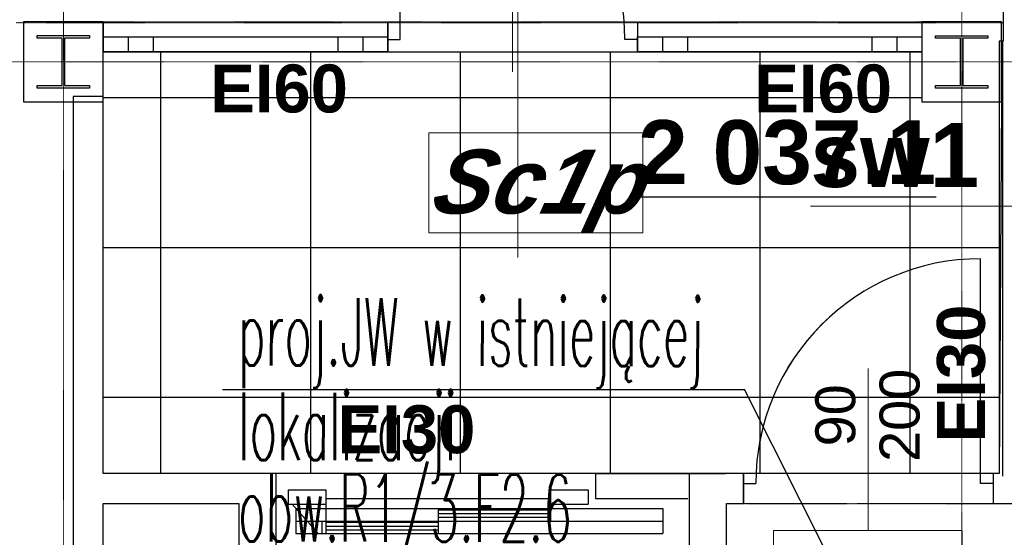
# Model space of a CAD drawing. Header units: millimetres. Extents: x -8838 to 31257, y -6224 to 3754.
# Tile 42 of 185: x -1490 to -1096, y -4853 to -4646. Entities that reach past the tile are written whole.
import ezdxf
from ezdxf.enums import TextEntityAlignment as Align

# ---------------------------------------------------------------- set-up
doc = ezdxf.new("R2010")
doc.units = ezdxf.units.MM
doc.header["$LTSCALE"] = 10
doc.header["$MEASUREMENT"] = 0
for name, pattern in [('rzut 2 pietra$0$ArchiTECH.PC 1. Line Type', [0.004, 0.003, -0.001]), ('rzut 2 pietra$0$ArchiTECH.PC 5. Line Type', [0.0053, 0.003, -0.001, 0.0003, -0.001]), ('rzut 2 pietra$0$ArchiTECH.PC Solid Line Type', [0]), ('SUFIT_2 PIETRO$0$ArchiTECH.PC 1. Line Type', [0.004, 0.003, -0.001]), ('SUFIT_2 PIETRO$0$ArchiTECH.PC Solid Line Type', [0])]:
    doc.linetypes.add(name, pattern=pattern)
doc.layers.add('_Etap_5_opis', color=7, linetype='CONTINUOUS', lineweight=30)
doc.layers.add('IS_ARCH', color=254, linetype='CONTINUOUS', lineweight=18)
for name, color, linetype in [('SUFIT_2 PIETRO$0$ELEM KONSTRUKCJI - inwent', 254, 'CONTINUOUS'), ('SUFIT_2 PIETRO$0$INWENTARYZACJA', 254, 'CONTINUOUS'), ('SUFIT_2 PIETRO$0$Kalka 1', 254, 'CONTINUOUS'), ('SUFIT_2 PIETRO$0$nr pom PB', 254, 'CONTINUOUS'), ('SUFIT_2 PIETRO$0$sciany projektowane', 254, 'CONTINUOUS'), ('SUFIT_2 PIETRO$0$SUFIT NOWY 39', 254, 'CONTINUOUS'), ('SUFIT_2 PIETRO$0$TYP SUFITÓW_NOWYCH', 254, 'CONTINUOUS'), ('SUFIT_2 PIETRO$0$WINDA', 254, 'CONTINUOUS')]:
    doc.layers.add(name, color=color, linetype=linetype)
doc.styles.add('romans1', font='simplex.shx', dxfattribs={"width": 0.8})
doc.styles.add('rzut 2 pietra$0$ArchiTECHStyle1', font='arial.ttf', dxfattribs={"height": 0.16})
doc.styles.add('rzut 2 pietra$0$ArchiTECHStyle2', font='arialbd.ttf', dxfattribs={"height": 0.192})
doc.styles.add('rzut 2 pietra$0$ArchiTECHStyle4', font='arialbi.ttf', dxfattribs={"oblique": 15, "height": 0.256})
doc.styles.add('SUFIT_2 PIETRO$0$ArchiTECHStyle3', font='arialbd.ttf', dxfattribs={"height": 0.384})

msp = doc.modelspace()

# ---------------------------------------------------------------- linework, layer by layer
at = {"layer": '_Etap_5_opis'}
for p in [(-1409.02, -4794.33), (-1166.46, -4861.19)]:
    msp.add_line(p, (-1200.09, -4794.33), dxfattribs=at)
at = {"layer": 'IS_ARCH', "linetype": 'rzut 2 pietra$0$ArchiTECH.PC 5. Line Type'}
for p, q in [((-1472.53, -3085.14), (-1472.84, -6169.3)), ((-1113.31, -3084.31), (-1112.84, -6169.02)), ((-3569.55, -4662.89), (8377.9, -4664.09))]:
    msp.add_line(p, q, dxfattribs=at)
at = {"layer": 'IS_ARCH', "linetype": 'rzut 2 pietra$0$ArchiTECH.PC Solid Line Type'}
for p, q in [((-1290.77, -3772.6), (-1290.77, -4741.4)), ((-1337.93, -4654.14), (-1337.93, -4564.14)), ((-1292.93, -4667.14), (-1292.93, -4602.14)), ((-1096.54, -4617.14), (-1096.54, -4654.87)), ((-1456.76, -4647.1), (-1488.76, -4647.1)), ((-1488.76, -4647.1), (-1488.76, -4679.1)), ((-1456.76, -4647.1), (-1488.76, -4647.1)), ((-1488.76, -4647.1), (-1488.76, -4679.1)), ((-1456.76, -4679.1), (-1456.76, -4647.1)), ((-1456.76, -4647.1), (-1456.76, -4647.1)), ((-1456.76, -4679.1), (-1456.76, -4647.1)), ((-1456.76, -4647.1), (-1456.76, -4647.1)), ((-1456.76, -4647.14), (-1456.76, -4653.14)), ((-1342.93, -4647.14), (-1342.93, -4654.14)), ((-1342.88, -4647.14), (-1342.88, -4653.14)), ((-1242.93, -4647.14), (-1242.93, -4654.14)), ((-1242.93, -4647.14), (-1242.93, -4653.14)), ((-1097.11, -4647.14), (-1129.11, -4647.14)), ((-1129.11, -4647.14), (-1129.11, -4679.14)), ((-1097.11, -4647.14), (-1129.11, -4647.14)), ((-1129.11, -4647.14), (-1129.11, -4679.14)), ((-1129.06, -4647.14), (-1129.06, -4653.14)), ((-1097.11, -4679.14), (-1097.11, -4647.14)), ((-1097.11, -4647.14), (-1097.11, -4647.14)), ((-1097.11, -4679.14), (-1097.11, -4647.14)), ((-1097.11, -4647.14), (-1097.11, -4647.14)), ((-1483.26, -4652.6), (-1462.26, -4652.6)), ((-1483.26, -4653.6), (-1483.26, -4652.6)), ((-1483.26, -4652.6), (-1462.26, -4652.6)), ((-1483.26, -4653.6), (-1483.26, -4652.6)), ((-1473.26, -4653.6), (-1483.26, -4653.6)), ((-1473.26, -4653.6), (-1483.26, -4653.6)), ((-1473.26, -4672.6), (-1473.26, -4653.6)), ((-1473.26, -4672.6), (-1473.26, -4653.6)), ((-1462.26, -4653.6), (-1472.26, -4653.6)), ((-1472.26, -4653.6), (-1472.26, -4672.6)), ((-1462.26, -4653.6), (-1472.26, -4653.6)), ((-1472.26, -4653.6), (-1472.26, -4672.6)), ((-1462.26, -4652.6), (-1462.26, -4653.6)), ((-1462.26, -4652.6), (-1462.26, -4653.6)), ((-1456.76, -4653.14), (-1456.76, -4659.14)), ((-1456.76, -4653.14), (-1342.88, -4653.14)), ((-1456.76, -4659.14), (-1456.76, -4653.14)), ((-1446.76, -4653.14), (-1446.76, -4659.14)), ((-1436.76, -4653.14), (-1436.76, -4659.14)), ((-1362.88, -4653.14), (-1362.88, -4659.14)), ((-1352.88, -4653.14), (-1352.88, -4659.14)), ((-1342.93, -4654.14), (-1342.93, -4659.14)), ((-1342.93, -4654.14), (-1337.93, -4654.14)), ((-1342.88, -4653.14), (-1342.88, -4659.14)), ((-1342.88, -4653.14), (-1342.88, -4659.14)), ((-1242.93, -4654.14), (-1247.93, -4654.14)), ((-1242.93, -4653.14), (-1242.93, -4659.14)), ((-1242.93, -4653.14), (-1129.06, -4653.14)), ((-1242.93, -4659.14), (-1242.93, -4653.14)), ((-1242.93, -4654.14), (-1242.93, -4659.14)), ((-1232.93, -4653.14), (-1232.93, -4659.14)), ((-1222.93, -4653.14), (-1222.93, -4659.14)), ((-1149.06, -4653.14), (-1149.06, -4659.14)), ((-1139.06, -4653.14), (-1139.06, -4659.14)), ((-1129.06, -4653.14), (-1129.06, -4659.14)), ((-1129.06, -4653.14), (-1129.06, -4659.14)), ((-1123.61, -4652.64), (-1102.61, -4652.64)), ((-1123.61, -4653.64), (-1123.61, -4652.64)), ((-1123.61, -4652.64), (-1102.61, -4652.64)), ((-1123.61, -4653.64), (-1123.61, -4652.64)), ((-1113.61, -4653.64), (-1123.61, -4653.64)), ((-1113.61, -4653.64), (-1123.61, -4653.64)), ((-1113.61, -4672.64), (-1113.61, -4653.64)), ((-1113.61, -4672.64), (-1113.61, -4653.64)), ((-1102.61, -4653.64), (-1112.61, -4653.64)), ((-1112.61, -4653.64), (-1112.61, -4672.64)), ((-1102.61, -4653.64), (-1112.61, -4653.64)), ((-1112.61, -4653.64), (-1112.61, -4672.64)), ((-1102.61, -4652.64), (-1102.61, -4653.64)), ((-1102.61, -4652.64), (-1102.61, -4653.64)), ((-1096.54, -4654.87), (-1098.04, -4654.87)), ((-1098.04, -4654.87), (-1098.04, -4827.93)), ((-1096.79, -4654.87), (-1096.79, -4828.93)), ((-1342.88, -4659.14), (-1456.76, -4659.14)), ((-1129.06, -4659.14), (-1242.93, -4659.14)), ((-1483.26, -4673.6), (-1483.26, -4672.6)), ((-1483.26, -4672.6), (-1473.26, -4672.6)), ((-1483.26, -4673.6), (-1483.26, -4672.6)), ((-1483.26, -4672.6), (-1473.26, -4672.6)), ((-1462.26, -4673.6), (-1483.26, -4673.6)), ((-1462.26, -4673.6), (-1483.26, -4673.6)), ((-1472.26, -4672.6), (-1462.26, -4672.6)), ((-1472.26, -4672.6), (-1462.26, -4672.6)), ((-1462.26, -4672.6), (-1462.26, -4673.6)), ((-1462.26, -4672.6), (-1462.26, -4673.6)), ((-1123.61, -4673.64), (-1123.61, -4672.64)), ((-1123.61, -4672.64), (-1113.61, -4672.64)), ((-1123.61, -4673.64), (-1123.61, -4672.64)), ((-1123.61, -4672.64), (-1113.61, -4672.64)), ((-1102.61, -4673.64), (-1123.61, -4673.64)), ((-1102.61, -4673.64), (-1123.61, -4673.64)), ((-1112.61, -4672.64), (-1102.61, -4672.64)), ((-1112.61, -4672.64), (-1102.61, -4672.64)), ((-1102.61, -4672.64), (-1102.61, -4673.64)), ((-1102.61, -4672.64), (-1102.61, -4673.64)), ((-1456.82, -4677.03), (-1468.82, -4677.03)), ((-1468.82, -4677.03), (-1468.82, -5247.03)), ((-1456.82, -4827.93), (-1456.82, -4677.03)), ((-1488.76, -4679.1), (-1456.76, -4679.1)), ((-1488.76, -4679.1), (-1456.76, -4679.1)), ((-1129.11, -4679.14), (-1097.11, -4679.14)), ((-1129.11, -4679.14), (-1097.11, -4679.14)), ((-1326.43, -4731.52), (-1326.43, -4691.52)), ((-1326.43, -4691.52), (-1240.82, -4691.52)), ((-1240.82, -4691.52), (-1240.82, -4731.52)), ((-1036.91, -4720.92), (-1173.66, -4720.92)), ((-1240.82, -4731.52), (-1326.43, -4731.52)), ((-1105.55, -4831.93), (-1105.55, -4741.93)), ((-1150.55, -4850.74), (-1150.55, -4785.93)), ((-1387.54, -4827.93), (-1456.82, -4827.93)), ((-1387.54, -5087.64), (-1387.54, -4827.93)), ((-1259.71, -4827.94), (-1259.71, -4837.94)), ((-1259.71, -4827.94), (-1207.71, -4827.95)), ((-1259.71, -4827.94), (-1259.71, -4837.94)), ((-1259.71, -4827.94), (-1207.71, -4827.95)), ((-1259.71, -4827.94), (-1207.71, -4827.95)), ((-1259.71, -4827.94), (-1259.71, -4837.94)), ((-1200.55, -4827.93), (-1222.25, -4827.93)), ((-1222.25, -4827.93), (-1222.25, -5087.64)), ((-1200.55, -4827.93), (-1200.55, -4831.93)), ((-1098.04, -4827.93), (-1100.55, -4827.93)), ((-1100.55, -4827.93), (-1100.55, -4831.93)), ((-1200.55, -4831.93), (-1200.55, -4839.93)), ((-1200.55, -4831.93), (-1195.55, -4831.93)), ((-1100.55, -4831.93), (-1105.55, -4831.93)), ((-1100.55, -4831.93), (-1100.55, -4839.93)), ((-1382.7, -4834.43), (-1382.7, -4840.23)), ((-1382.7, -4834.43), (-1367.7, -4834.43)), ((-1382.7, -4834.43), (-1382.7, -4840.23)), ((-1382.7, -4834.43), (-1367.7, -4834.43)), ((-1382.7, -4834.43), (-1367.7, -4834.43)), ((-1382.7, -4834.43), (-1382.7, -4840.23)), ((-1367.7, -4834.43), (-1367.7, -4846.93)), ((-1367.7, -4834.43), (-1367.7, -4846.93)), ((-1367.7, -4834.43), (-1367.7, -4846.93)), ((-1277.7, -4834.44), (-1262.7, -4834.44)), ((-1277.7, -4834.44), (-1277.7, -4840.24)), ((-1277.7, -4834.44), (-1262.7, -4834.44)), ((-1277.7, -4834.44), (-1277.7, -4840.24)), ((-1277.7, -4834.44), (-1277.7, -4840.24)), ((-1277.7, -4834.44), (-1262.7, -4834.44)), ((-1262.7, -4834.44), (-1262.7, -4840.24)), ((-1262.7, -4834.44), (-1262.7, -4840.24)), ((-1262.7, -4834.44), (-1262.7, -4840.24)), ((-1456.82, -4839.93), (-1402.54, -4839.93)), ((-1456.82, -5090.64), (-1456.82, -4839.93)), ((-1402.54, -4839.93), (-1402.54, -5090.64)), ((-1382.7, -4840.23), (-1367.7, -4840.23)), ((-1382.7, -4840.23), (-1367.7, -4840.23)), ((-1382.7, -4840.23), (-1367.7, -4840.23)), ((-1381.2, -4840.23), (-1370.7, -4851.93)), ((-1381.2, -4840.23), (-1370.7, -4851.93)), ((-1381.2, -4840.23), (-1370.7, -4851.93)), ((-1367.7, -4837.93), (-1277.7, -4837.94)), ((-1367.7, -4837.93), (-1277.7, -4837.94)), ((-1367.7, -4837.93), (-1277.7, -4837.94)), ((-1277.7, -4840.24), (-1262.7, -4840.24)), ((-1277.7, -4840.24), (-1262.7, -4840.24)), ((-1277.7, -4840.24), (-1262.7, -4840.24)), ((-1259.71, -4837.94), (-1222.71, -4837.95)), ((-1259.71, -4837.94), (-1222.71, -4837.95)), ((-1259.71, -4837.94), (-1222.71, -4837.95)), ((-1207.25, -4839.93), (-1200.55, -4839.93)), ((-1207.25, -5102.64), (-1207.25, -4839.93)), ((-1100.55, -4839.93), (-1090.54, -4839.93)), ((-1379.7, -4841.93), (-1379.7, -4851.93)), ((-1379.7, -4841.93), (-1232.7, -4841.95)), ((-1379.7, -4841.93), (-1379.7, -4851.93)), ((-1379.7, -4841.93), (-1232.7, -4841.95)), ((-1379.7, -4841.93), (-1232.7, -4841.95)), ((-1379.7, -4841.93), (-1379.7, -4851.93)), ((-1322.7, -4842.44), (-1277.7, -4842.44)), ((-1322.7, -4842.44), (-1322.7, -4846.94)), ((-1322.7, -4842.44), (-1277.7, -4842.44)), ((-1322.7, -4842.44), (-1322.7, -4846.94)), ((-1322.7, -4842.44), (-1322.7, -4846.94)), ((-1322.7, -4842.44), (-1277.7, -4842.44)), ((-1322.7, -4843.94), (-1277.7, -4843.94)), ((-1322.7, -4843.94), (-1277.7, -4843.94)), ((-1322.7, -4843.94), (-1277.7, -4843.94)), ((-1277.7, -4842.44), (-1277.7, -4846.94)), ((-1277.7, -4842.44), (-1277.7, -4846.94)), ((-1277.7, -4842.44), (-1277.7, -4846.94)), ((-1232.7, -4841.95), (-1232.7, -4851.95)), ((-1232.7, -4841.95), (-1232.7, -4851.95)), ((-1232.7, -4841.95), (-1232.7, -4851.95)), ((-1379.7, -4846.93), (-1232.7, -4846.95)), ((-1379.7, -4846.93), (-1232.7, -4846.95)), ((-1379.7, -4846.93), (-1232.7, -4846.95)), ((-1369.2, -4846.93), (-1369.2, -4851.93)), ((-1369.2, -4846.93), (-1369.2, -4851.93)), ((-1369.2, -4846.93), (-1369.2, -4851.93)), ((-1367.7, -4847.43), (-1322.7, -4847.44)), ((-1367.7, -4847.43), (-1367.7, -4851.93)), ((-1367.7, -4847.43), (-1322.7, -4847.44)), ((-1367.7, -4847.43), (-1367.7, -4851.93)), ((-1367.7, -4847.43), (-1367.7, -4851.93)), ((-1367.7, -4847.43), (-1322.7, -4847.44)), ((-1322.7, -4845.44), (-1277.7, -4845.44)), ((-1322.7, -4845.44), (-1277.7, -4845.44)), ((-1322.7, -4845.44), (-1277.7, -4845.44)), ((-1322.7, -4847.44), (-1322.7, -4851.94)), ((-1322.7, -4847.44), (-1322.7, -4851.94)), ((-1322.7, -4847.44), (-1322.7, -4851.94)), ((-1379.7, -4851.93), (-1232.7, -4851.95)), ((-1379.7, -4851.93), (-1232.7, -4851.95)), ((-1379.7, -4851.93), (-1232.7, -4851.95)), ((-1367.7, -4848.93), (-1322.7, -4848.94)), ((-1367.7, -4848.93), (-1322.7, -4848.94)), ((-1367.7, -4848.93), (-1322.7, -4848.94)), ((-1367.7, -4850.43), (-1322.7, -4850.44)), ((-1367.7, -4850.43), (-1322.7, -4850.44)), ((-1367.7, -4850.43), (-1322.7, -4850.44)), ((-1188.5, -4890.74), (-1188.5, -4850.74)), ((-1188.5, -4850.74), (-1112.86, -4850.74)), ((-1112.86, -4850.74), (-1112.86, -4890.74))]:
    msp.add_line(p, q, dxfattribs=at)
at = {"layer": 'IS_ARCH', "linetype": 'rzut 2 pietra$0$ArchiTECH.PC 1. Line Type'}
for p, q in [((-1456.76, -4647.14), (-1342.88, -4647.14)), ((-1342.93, -4647.14), (-1242.93, -4647.14)), ((-1242.93, -4647.14), (-1129.06, -4647.14)), ((-1491.69, -4647.37), (-1096.54, -4647.37)), ((-1456.76, -4659.14), (-1342.88, -4659.14)), ((-1342.93, -4659.14), (-1242.93, -4659.14)), ((-1242.93, -4659.14), (-1129.06, -4659.14)), ((-1200.55, -4839.93), (-1100.55, -4839.93))]:
    msp.add_line(p, q, dxfattribs=at)
at = {"layer": 'IS_ARCH', "linetype": 'rzut 2 pietra$0$ArchiTECH.PC Solid Line Type'}
for centre, start, end in [((-1337.93, -4654.14), 0, 90), ((-1105.55, -4831.93), 90, 180)]:
    msp.add_arc(centre, 90, start, end, dxfattribs=at)
at = {"layer": 'SUFIT_2 PIETRO$0$ELEM KONSTRUKCJI - inwent', "linetype": 'SUFIT_2 PIETRO$0$ArchiTECH.PC Solid Line Type'}
for p, q in [((-1456.76, -4647.1), (-1488.76, -4647.1)), ((-1488.76, -4647.1), (-1488.76, -4679.1)), ((-1456.76, -4679.1), (-1456.76, -4647.1)), ((-1456.76, -4647.1), (-1456.76, -4647.1)), ((-1097.11, -4647.14), (-1129.11, -4647.14)), ((-1129.11, -4647.14), (-1129.11, -4679.14)), ((-1097.11, -4679.14), (-1097.11, -4647.14)), ((-1097.11, -4647.14), (-1097.11, -4647.14)), ((-1483.26, -4652.6), (-1462.26, -4652.6)), ((-1483.26, -4653.6), (-1483.26, -4652.6)), ((-1483.26, -4652.6), (-1462.26, -4652.6)), ((-1483.26, -4653.6), (-1483.26, -4652.6)), ((-1473.26, -4653.6), (-1483.26, -4653.6)), ((-1473.26, -4653.6), (-1483.26, -4653.6)), ((-1473.26, -4672.6), (-1473.26, -4653.6)), ((-1473.26, -4672.6), (-1473.26, -4653.6)), ((-1462.26, -4653.6), (-1472.26, -4653.6)), ((-1472.26, -4653.6), (-1472.26, -4672.6)), ((-1462.26, -4653.6), (-1472.26, -4653.6)), ((-1472.26, -4653.6), (-1472.26, -4672.6)), ((-1462.26, -4652.6), (-1462.26, -4653.6)), ((-1462.26, -4652.6), (-1462.26, -4653.6)), ((-1123.61, -4652.64), (-1102.61, -4652.64)), ((-1123.61, -4653.64), (-1123.61, -4652.64)), ((-1123.61, -4652.64), (-1102.61, -4652.64)), ((-1123.61, -4653.64), (-1123.61, -4652.64)), ((-1113.61, -4653.64), (-1123.61, -4653.64)), ((-1113.61, -4653.64), (-1123.61, -4653.64)), ((-1113.61, -4672.64), (-1113.61, -4653.64)), ((-1113.61, -4672.64), (-1113.61, -4653.64)), ((-1102.61, -4653.64), (-1112.61, -4653.64)), ((-1112.61, -4653.64), (-1112.61, -4672.64)), ((-1102.61, -4653.64), (-1112.61, -4653.64)), ((-1112.61, -4653.64), (-1112.61, -4672.64)), ((-1102.61, -4652.64), (-1102.61, -4653.64)), ((-1102.61, -4652.64), (-1102.61, -4653.64)), ((-1483.26, -4673.6), (-1483.26, -4672.6)), ((-1483.26, -4672.6), (-1473.26, -4672.6)), ((-1483.26, -4673.6), (-1483.26, -4672.6)), ((-1483.26, -4672.6), (-1473.26, -4672.6)), ((-1462.26, -4673.6), (-1483.26, -4673.6)), ((-1462.26, -4673.6), (-1483.26, -4673.6)), ((-1472.26, -4672.6), (-1462.26, -4672.6)), ((-1472.26, -4672.6), (-1462.26, -4672.6)), ((-1462.26, -4672.6), (-1462.26, -4673.6)), ((-1462.26, -4672.6), (-1462.26, -4673.6)), ((-1123.61, -4673.64), (-1123.61, -4672.64)), ((-1123.61, -4672.64), (-1113.61, -4672.64)), ((-1123.61, -4673.64), (-1123.61, -4672.64)), ((-1123.61, -4672.64), (-1113.61, -4672.64)), ((-1102.61, -4673.64), (-1123.61, -4673.64)), ((-1102.61, -4673.64), (-1123.61, -4673.64)), ((-1112.61, -4672.64), (-1102.61, -4672.64)), ((-1112.61, -4672.64), (-1102.61, -4672.64)), ((-1102.61, -4672.64), (-1102.61, -4673.64)), ((-1102.61, -4672.64), (-1102.61, -4673.64)), ((-1488.76, -4679.1), (-1456.76, -4679.1)), ((-1129.11, -4679.14), (-1097.11, -4679.14))]:
    msp.add_line(p, q, dxfattribs=at)
at = {"layer": 'SUFIT_2 PIETRO$0$INWENTARYZACJA', "linetype": 'SUFIT_2 PIETRO$0$ArchiTECH.PC Solid Line Type'}
for p, q in [((-1337.93, -4654.14), (-1337.93, -4564.14)), ((-1096.54, -4611.1), (-1096.54, -4654.87)), ((-1456.76, -4647.14), (-1456.76, -4653.14)), ((-1342.93, -4647.14), (-1342.93, -4654.14)), ((-1342.88, -4647.14), (-1342.88, -4653.14)), ((-1242.93, -4647.14), (-1242.93, -4654.14)), ((-1242.93, -4647.14), (-1242.93, -4653.14)), ((-1129.06, -4647.14), (-1129.06, -4653.14)), ((-1456.76, -4653.14), (-1456.76, -4659.14)), ((-1456.76, -4653.14), (-1342.88, -4653.14)), ((-1456.76, -4659.14), (-1456.76, -4653.14)), ((-1446.76, -4653.14), (-1446.76, -4659.14)), ((-1436.76, -4653.14), (-1436.76, -4659.14)), ((-1362.88, -4653.14), (-1362.88, -4659.14)), ((-1352.88, -4653.14), (-1352.88, -4659.14)), ((-1342.93, -4654.14), (-1342.93, -4659.14)), ((-1342.93, -4654.14), (-1337.93, -4654.14)), ((-1342.88, -4653.14), (-1342.88, -4659.14)), ((-1342.88, -4653.14), (-1342.88, -4659.14)), ((-1242.93, -4654.14), (-1247.93, -4654.14)), ((-1242.93, -4653.14), (-1242.93, -4659.14)), ((-1242.93, -4653.14), (-1129.06, -4653.14)), ((-1242.93, -4659.14), (-1242.93, -4653.14)), ((-1242.93, -4654.14), (-1242.93, -4659.14)), ((-1232.93, -4653.14), (-1232.93, -4659.14)), ((-1222.93, -4653.14), (-1222.93, -4659.14)), ((-1149.06, -4653.14), (-1149.06, -4659.14)), ((-1139.06, -4653.14), (-1139.06, -4659.14)), ((-1129.06, -4653.14), (-1129.06, -4659.14)), ((-1129.06, -4653.14), (-1129.06, -4659.14)), ((-1342.88, -4659.14), (-1456.76, -4659.14)), ((-1129.06, -4659.14), (-1242.93, -4659.14)), ((-1456.82, -4677.03), (-1468.82, -4677.03)), ((-1468.82, -4677.03), (-1468.82, -5247.03)), ((-1456.82, -4827.93), (-1456.82, -4677.03)), ((-1105.52, -4831.93), (-1105.52, -4741.93)), ((-1387.54, -4827.93), (-1456.82, -4827.93)), ((-1200.52, -4827.93), (-1222.25, -4827.93)), ((-1200.52, -4827.93), (-1200.52, -4831.93)), ((-1098.04, -4827.93), (-1100.52, -4827.93)), ((-1100.52, -4827.93), (-1100.52, -4831.93)), ((-1200.52, -4831.93), (-1200.52, -4839.93)), ((-1200.52, -4831.93), (-1195.52, -4831.93)), ((-1100.52, -4831.93), (-1105.52, -4831.93)), ((-1100.52, -4831.93), (-1100.52, -4839.93)), ((-1456.82, -5090.64), (-1456.82, -4839.93)), ((-1456.82, -4839.93), (-1402.54, -4839.93)), ((-1207.25, -4839.93), (-1200.52, -4839.93)), ((-1100.52, -4839.93), (-1090.54, -4839.93))]:
    msp.add_line(p, q, dxfattribs=at)
at = {"layer": 'SUFIT_2 PIETRO$0$INWENTARYZACJA', "linetype": 'SUFIT_2 PIETRO$0$ArchiTECH.PC 1. Line Type'}
for p, q in [((-1456.76, -4647.14), (-1342.88, -4647.14)), ((-1342.93, -4647.14), (-1242.93, -4647.14)), ((-1242.93, -4647.14), (-1129.06, -4647.14)), ((-1491.69, -4647.37), (-1096.54, -4647.37)), ((-1456.76, -4659.14), (-1342.88, -4659.14)), ((-1342.93, -4659.14), (-1242.93, -4659.14)), ((-1242.93, -4659.14), (-1129.06, -4659.14)), ((-1200.52, -4839.93), (-1100.52, -4839.93))]:
    msp.add_line(p, q, dxfattribs=at)
at = {"layer": 'SUFIT_2 PIETRO$0$INWENTARYZACJA', "linetype": 'SUFIT_2 PIETRO$0$ArchiTECH.PC Solid Line Type'}
for centre, start, end in [((-1337.93, -4654.14), 0, 90), ((-1105.52, -4831.93), 90, 180)]:
    msp.add_arc(centre, 90, start, end, dxfattribs=at)
at = {"layer": 'SUFIT_2 PIETRO$0$Kalka 1', "linetype": 'SUFIT_2 PIETRO$0$ArchiTECH.PC Solid Line Type'}
for p, q in [((-1456.76, -4647.1), (-1488.76, -4647.1)), ((-1488.76, -4647.1), (-1488.76, -4679.1)), ((-1456.76, -4679.1), (-1456.76, -4647.1)), ((-1456.76, -4647.1), (-1456.76, -4647.1)), ((-1097.11, -4647.14), (-1129.11, -4647.14)), ((-1129.11, -4647.14), (-1129.11, -4679.14)), ((-1097.11, -4679.14), (-1097.11, -4647.14)), ((-1097.11, -4647.14), (-1097.11, -4647.14)), ((-1488.76, -4679.1), (-1456.76, -4679.1)), ((-1129.11, -4679.14), (-1097.11, -4679.14))]:
    msp.add_line(p, q, dxfattribs=at)
at = {"layer": 'SUFIT_2 PIETRO$0$sciany projektowane', "linetype": 'SUFIT_2 PIETRO$0$ArchiTECH.PC Solid Line Type'}
for p, q in [((-1096.54, -4654.87), (-1098.04, -4654.87)), ((-1098.04, -4654.87), (-1098.04, -4827.93)), ((-1096.79, -4654.87), (-1096.79, -4828.93))]:
    msp.add_line(p, q, dxfattribs=at)
at = {"layer": 'SUFIT_2 PIETRO$0$SUFIT NOWY 39', "linetype": 'SUFIT_2 PIETRO$0$ArchiTECH.PC Solid Line Type'}
for p, q in [((-1456.82, -4827.93), (-1456.76, -4659.14)), ((-1456.76, -4659.14), (-1129.11, -4659.14)), ((-1433.73, -4677.4), (-1433.73, -4659.14)), ((-1373.73, -4677.4), (-1373.73, -4659.14)), ((-1313.73, -4677.4), (-1313.73, -4659.14)), ((-1253.73, -4677.4), (-1253.73, -4659.14)), ((-1193.73, -4677.4), (-1193.73, -4659.14)), ((-1133.73, -4677.4), (-1133.73, -4659.14)), ((-1129.11, -4659.14), (-1129.11, -4679.14)), ((-1456.76, -4677.4), (-1433.73, -4677.4)), ((-1433.73, -4737.4), (-1433.73, -4677.4)), ((-1433.73, -4677.4), (-1373.73, -4677.4)), ((-1373.73, -4737.4), (-1373.73, -4677.4)), ((-1373.73, -4677.4), (-1313.73, -4677.4)), ((-1313.73, -4737.4), (-1313.73, -4677.4)), ((-1313.73, -4677.4), (-1253.73, -4677.4)), ((-1253.73, -4737.4), (-1253.73, -4677.4)), ((-1253.73, -4677.4), (-1193.73, -4677.4)), ((-1193.73, -4737.4), (-1193.73, -4677.4)), ((-1193.73, -4677.4), (-1133.73, -4677.4)), ((-1133.73, -4737.4), (-1133.73, -4677.4)), ((-1133.73, -4677.4), (-1129.11, -4677.4)), ((-1129.11, -4679.14), (-1097.11, -4679.14)), ((-1097.11, -4679.14), (-1098.04, -4827.93)), ((-1456.78, -4737.4), (-1433.73, -4737.4)), ((-1433.73, -4797.4), (-1433.73, -4737.4)), ((-1433.73, -4737.4), (-1373.73, -4737.4)), ((-1373.73, -4797.4), (-1373.73, -4737.4)), ((-1373.73, -4737.4), (-1313.73, -4737.4)), ((-1313.73, -4797.4), (-1313.73, -4737.4)), ((-1313.73, -4737.4), (-1253.73, -4737.4)), ((-1253.73, -4797.4), (-1253.73, -4737.4)), ((-1253.73, -4737.4), (-1193.73, -4737.4)), ((-1193.73, -4797.4), (-1193.73, -4737.4)), ((-1193.73, -4737.4), (-1133.73, -4737.4)), ((-1133.73, -4797.4), (-1133.73, -4737.4)), ((-1133.73, -4737.4), (-1097.47, -4737.4)), ((-1456.8, -4797.4), (-1433.73, -4797.4)), ((-1433.73, -4827.93), (-1433.73, -4797.4)), ((-1433.73, -4797.4), (-1373.73, -4797.4)), ((-1373.73, -4827.93), (-1373.73, -4797.4)), ((-1373.73, -4797.4), (-1313.73, -4797.4)), ((-1313.73, -4827.93), (-1313.73, -4797.4)), ((-1313.73, -4797.4), (-1253.73, -4797.4)), ((-1253.73, -4827.93), (-1253.73, -4797.4)), ((-1253.73, -4797.4), (-1193.73, -4797.4)), ((-1193.73, -4827.93), (-1193.73, -4797.4)), ((-1193.73, -4797.4), (-1133.73, -4797.4)), ((-1133.73, -4827.93), (-1133.73, -4797.4)), ((-1133.73, -4797.4), (-1097.85, -4797.4)), ((-1387.54, -4827.93), (-1456.82, -4827.93)), ((-1200.52, -4827.93), (-1387.54, -4827.93)), ((-1128.35, -4827.93), (-1200.52, -4827.93)), ((-1098.04, -4827.93), (-1128.35, -4827.93))]:
    msp.add_line(p, q, dxfattribs=at)
at = {"layer": 'SUFIT_2 PIETRO$0$TYP SUFITÓW_NOWYCH', "linetype": 'SUFIT_2 PIETRO$0$ArchiTECH.PC Solid Line Type'}
for p, q in [((-1456.76, -4659.14), (-1129.11, -4659.14)), ((-1456.76, -4827.93), (-1456.76, -4659.14)), ((-1129.11, -4659.14), (-1129.11, -4679.14)), ((-1129.11, -4679.14), (-1097.11, -4679.14)), ((-1097.11, -4679.14), (-1098.04, -4827.93)), ((-1098.04, -4827.93), (-1456.76, -4827.93))]:
    msp.add_line(p, q, dxfattribs=at)
at = {"layer": 'SUFIT_2 PIETRO$0$WINDA', "linetype": 'SUFIT_2 PIETRO$0$ArchiTECH.PC Solid Line Type'}
for p, q in [((-1387.54, -5087.64), (-1387.54, -4827.93)), ((-1259.71, -4827.94), (-1259.71, -4837.94)), ((-1259.71, -4827.94), (-1207.71, -4827.95)), ((-1259.71, -4827.94), (-1207.71, -4827.95)), ((-1259.71, -4827.94), (-1259.71, -4837.94)), ((-1259.71, -4827.94), (-1207.71, -4827.95)), ((-1259.71, -4827.94), (-1259.71, -4837.94)), ((-1222.25, -4827.93), (-1222.25, -5087.64)), ((-1382.7, -4834.43), (-1382.7, -4840.23)), ((-1382.7, -4834.43), (-1367.7, -4834.43)), ((-1382.7, -4834.43), (-1367.7, -4834.43)), ((-1382.7, -4834.43), (-1382.7, -4840.23)), ((-1382.7, -4834.43), (-1367.7, -4834.43)), ((-1382.7, -4834.43), (-1382.7, -4840.23)), ((-1367.7, -4834.43), (-1367.7, -4846.93)), ((-1367.7, -4834.43), (-1367.7, -4846.93)), ((-1367.7, -4834.43), (-1367.7, -4846.93)), ((-1277.7, -4834.44), (-1262.7, -4834.44)), ((-1277.7, -4834.44), (-1277.7, -4840.24)), ((-1277.7, -4834.44), (-1277.7, -4840.24)), ((-1277.7, -4834.44), (-1262.7, -4834.44)), ((-1277.7, -4834.44), (-1277.7, -4840.24)), ((-1277.7, -4834.44), (-1262.7, -4834.44)), ((-1262.7, -4834.44), (-1262.7, -4840.24)), ((-1262.7, -4834.44), (-1262.7, -4840.24)), ((-1262.7, -4834.44), (-1262.7, -4840.24)), ((-1402.54, -4839.93), (-1402.54, -5090.64)), ((-1382.7, -4840.23), (-1367.7, -4840.23)), ((-1382.7, -4840.23), (-1367.7, -4840.23)), ((-1382.7, -4840.23), (-1367.7, -4840.23)), ((-1381.2, -4840.23), (-1370.7, -4851.93)), ((-1381.2, -4840.23), (-1370.7, -4851.93)), ((-1381.2, -4840.23), (-1370.7, -4851.93)), ((-1367.7, -4837.93), (-1277.7, -4837.94)), ((-1367.7, -4837.93), (-1277.7, -4837.94)), ((-1367.7, -4837.93), (-1277.7, -4837.94)), ((-1277.7, -4840.24), (-1262.7, -4840.24)), ((-1277.7, -4840.24), (-1262.7, -4840.24)), ((-1277.7, -4840.24), (-1262.7, -4840.24)), ((-1259.71, -4837.94), (-1222.71, -4837.95)), ((-1259.71, -4837.94), (-1222.71, -4837.95)), ((-1259.71, -4837.94), (-1222.71, -4837.95)), ((-1207.25, -5102.64), (-1207.25, -4839.93)), ((-1379.7, -4841.93), (-1379.7, -4851.93)), ((-1379.7, -4841.93), (-1232.7, -4841.95)), ((-1379.7, -4841.93), (-1232.7, -4841.95)), ((-1379.7, -4841.93), (-1379.7, -4851.93)), ((-1379.7, -4841.93), (-1232.7, -4841.95)), ((-1379.7, -4841.93), (-1379.7, -4851.93)), ((-1322.7, -4842.44), (-1277.7, -4842.44)), ((-1322.7, -4842.44), (-1322.7, -4846.94)), ((-1322.7, -4842.44), (-1322.7, -4846.94)), ((-1322.7, -4842.44), (-1277.7, -4842.44)), ((-1322.7, -4842.44), (-1322.7, -4846.94)), ((-1322.7, -4842.44), (-1277.7, -4842.44)), ((-1322.7, -4843.94), (-1277.7, -4843.94)), ((-1322.7, -4843.94), (-1277.7, -4843.94)), ((-1322.7, -4843.94), (-1277.7, -4843.94)), ((-1277.7, -4842.44), (-1277.7, -4846.94)), ((-1277.7, -4842.44), (-1277.7, -4846.94)), ((-1277.7, -4842.44), (-1277.7, -4846.94)), ((-1232.7, -4841.95), (-1232.7, -4851.95)), ((-1232.7, -4841.95), (-1232.7, -4851.95)), ((-1232.7, -4841.95), (-1232.7, -4851.95)), ((-1379.7, -4846.93), (-1232.7, -4846.95)), ((-1379.7, -4846.93), (-1232.7, -4846.95)), ((-1379.7, -4846.93), (-1232.7, -4846.95)), ((-1369.2, -4846.93), (-1369.2, -4851.93)), ((-1369.2, -4846.93), (-1369.2, -4851.93)), ((-1369.2, -4846.93), (-1369.2, -4851.93)), ((-1367.7, -4847.43), (-1322.7, -4847.44)), ((-1367.7, -4847.43), (-1367.7, -4851.93)), ((-1367.7, -4847.43), (-1367.7, -4851.93)), ((-1367.7, -4847.43), (-1322.7, -4847.44)), ((-1367.7, -4847.43), (-1367.7, -4851.93)), ((-1367.7, -4847.43), (-1322.7, -4847.44)), ((-1322.7, -4845.44), (-1277.7, -4845.44)), ((-1322.7, -4845.44), (-1277.7, -4845.44)), ((-1322.7, -4845.44), (-1277.7, -4845.44)), ((-1322.7, -4847.44), (-1322.7, -4851.94)), ((-1322.7, -4847.44), (-1322.7, -4851.94)), ((-1322.7, -4847.44), (-1322.7, -4851.94)), ((-1379.7, -4851.93), (-1232.7, -4851.95)), ((-1379.7, -4851.93), (-1232.7, -4851.95)), ((-1379.7, -4851.93), (-1232.7, -4851.95)), ((-1367.7, -4848.93), (-1322.7, -4848.94)), ((-1367.7, -4848.93), (-1322.7, -4848.94)), ((-1367.7, -4848.93), (-1322.7, -4848.94)), ((-1367.7, -4850.43), (-1322.7, -4850.44)), ((-1367.7, -4850.43), (-1322.7, -4850.44)), ((-1367.7, -4850.43), (-1322.7, -4850.44))]:
    msp.add_line(p, q, dxfattribs=at)

# ---------------------------------------------------------------- texts
at = {"layer": '_Etap_5_opis', "style": 'romans1', "width": 0.5}
for s, p in [('proj.JW w istniejącej', (-1402.8, -4784.67)), ('lokalizacji', (-1402.8, -4822.5)), ('obw.R1/3.F2.6', (-1402.8, -4855.11))]:
    msp.add_text(s, height=27, rotation=359.9189, dxfattribs=at).set_placement(p)
at = {"layer": 'IS_ARCH', "style": 'rzut 2 pietra$0$ArchiTECHStyle2'}
for s, height, p in [('EI60', 19.2, (-1413.98, -4689.14)), ('EI60', 19.2, (-1196.17, -4689.14)), ('sw1', 25.6, (-1173.66, -4720.92)), ('EI30', 19.2, (-1362.96, -4825.54))]:
    msp.add_text(s, height=height, dxfattribs=at).set_placement(p, align=Align.BOTTOM_LEFT)
at = {"layer": 'IS_ARCH', "style": 'rzut 2 pietra$0$ArchiTECHStyle4', "oblique": 15}
msp.add_text('Sc1p', height=25.6, dxfattribs=at).set_placement((-1326.43, -4731.52), align=Align.BOTTOM_LEFT)
at = {"layer": 'IS_ARCH'}
for s, height, style, p in [('EI30', 19.2, 'rzut 2 pietra$0$ArchiTECHStyle2', (-1098.05, -4815.45)), ('200', 16, 'rzut 2 pietra$0$ArchiTECHStyle1', (-1125.18, -4823.27)), ('90', 16, 'rzut 2 pietra$0$ArchiTECHStyle1', (-1150.91, -4817.05))]:
    msp.add_text(s, height=height, rotation=90, dxfattribs=dict(at, style=style)).set_placement(p, align=Align.BOTTOM_LEFT)
at = {"layer": 'SUFIT_2 PIETRO$0$nr pom PB', "style": 'SUFIT_2 PIETRO$0$ArchiTECHStyle3'}
msp.add_text('%%u2 037.1%%u', height=25.6, dxfattribs=at).set_placement((-1242.66, -4719.74), align=Align.BOTTOM_LEFT)

doc.saveas('drawing.dxf')
